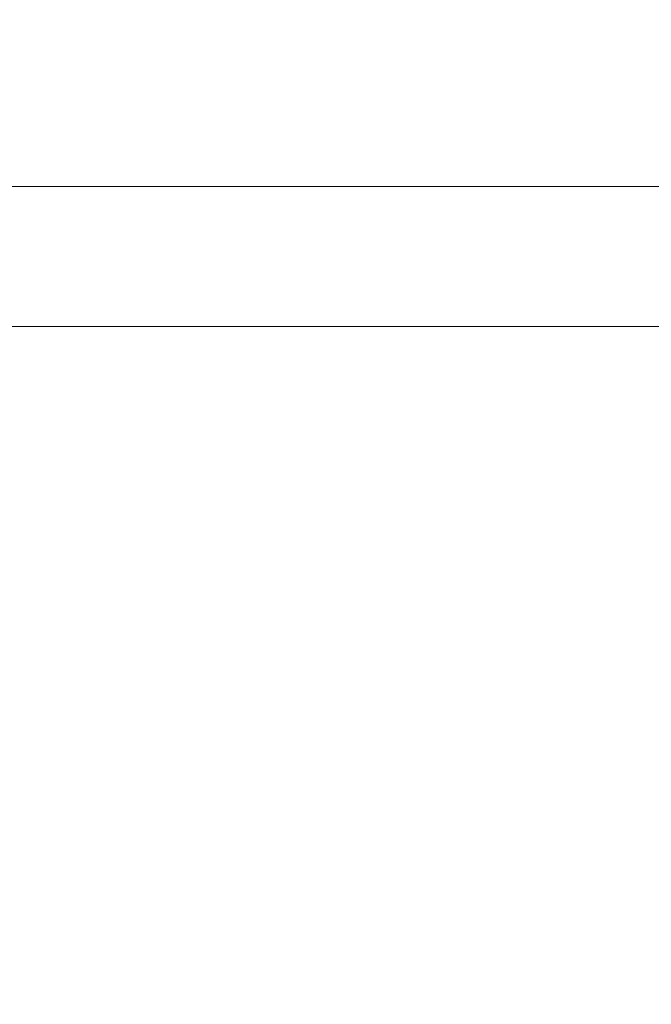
# Model space of a CAD drawing. Header units: centimetres. Extents: x -17.4 to 18.6, y -72.7 to -70.7.
# Tile 40 of 256: x -17.418645 to -17.41837, y -71.218073 to -71.217645. Entities that reach past the tile are written whole.
import ezdxf

# ---------------------------------------------------------------- set-up
doc = ezdxf.new("R2010")
doc.units = ezdxf.units.CM
doc.header["$LTSCALE"] = 2.54
doc.layers.add('Lucido design-1', color=7, linetype='Continuous')

# ---------------------------------------------------------------- blocks, each defined once
blk = doc.blocks.new('Gruppo-7-1')
at = {"color": 178, "linetype": 'Continuous', "lineweight": 9}
for points in [[(18.58108023, -71.21777832, -1972.53718039), (-17.41891977, -71.21777832, -1972.53718039), (-17.41891977, -71.21624979, -1972.53717339), (18.58108023, -71.21624979, -1972.53717339)], [(18.58108023, -71.21688394, -1972.31783567), (-17.41891977, -71.21688394, -1972.31783567), (-17.41891977, -71.2177174, -1972.31774971), (18.58108023, -71.2177174, -1972.31774971)], [(18.58108023, -71.2177174, -1972.31774971), (-17.41891977, -71.2177174, -1972.31774971), (-17.41891977, -71.21855059, -1972.31766128), (18.58108023, -71.21855059, -1972.31766128)], [(18.58108023, -71.21930686, -1972.53718272), (-17.41891977, -71.21930686, -1972.53718272), (-17.41891977, -71.21777832, -1972.53718039), (18.58108023, -71.21777832, -1972.53718039)]]:
    blk.add_3dface(points, dxfattribs=at)
blk = doc.blocks.new('Gruppo-8-1')
at = {"color": 1}
blk.add_blockref('Gruppo-7-1', (0, 0), dxfattribs=at)

msp = doc.modelspace()

# ---------------------------------------------------------------- block references
at = {"layer": 'Lucido design-1', "color": 1, "true_color": 0xff0000}
msp.add_blockref('Gruppo-8-1', (0, 0), dxfattribs=at)

doc.saveas('drawing.dxf')
